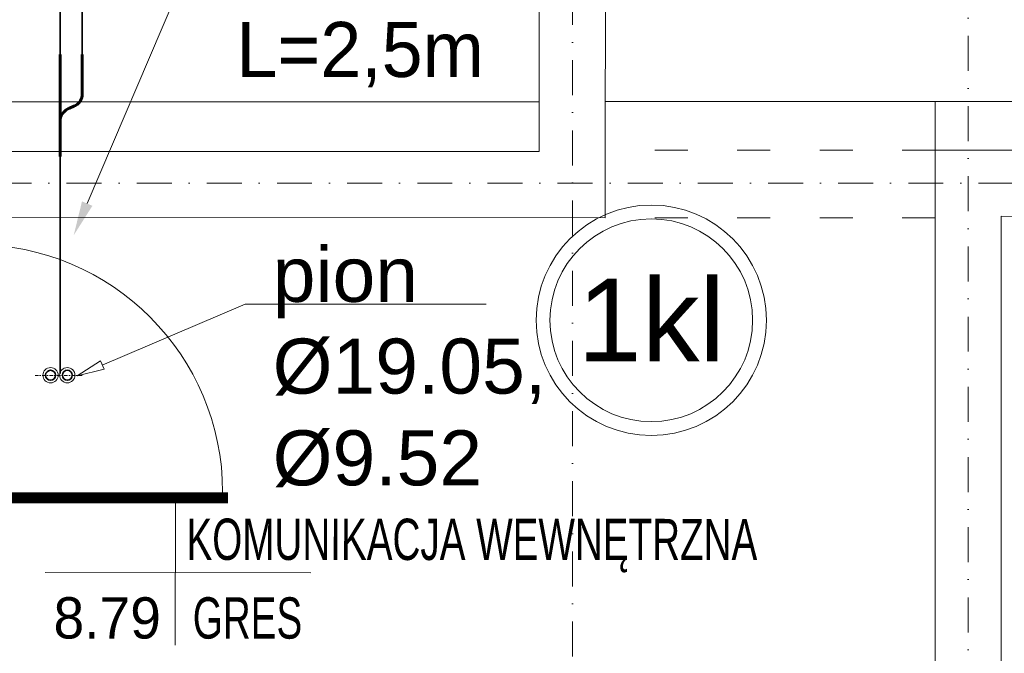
# Model space of a CAD drawing. Header units: centimetres. Extents: x -122 to 72759, y 3298 to 43172.
# Tile 73 of 243: x 36203 to 36561, y 11242 to 11472. Entities that reach past the tile are written whole.
import ezdxf
from ezdxf import colors
from ezdxf.entities.mleader import LeaderData, LeaderLine
from ezdxf.enums import TextEntityAlignment as Align
from ezdxf.math import Vec2, Vec3

# ---------------------------------------------------------------- set-up
doc = ezdxf.new("R2010")
doc.units = ezdxf.units.CM
doc.header["$MEASUREMENT"] = 0
doc.linetypes.add('ACAD_ISO03W100', pattern=[30, 12, -18])
doc.linetypes.add('DASHDOT', pattern=[25.4, 12.7, -6.35, 0, -6.35])
doc.layers.get('0').update_dxf_attribs({"lineweight": 5})
for name, color, linetype, lineweight in [('0-LINIA ŚREDNIA', 7, 'Continuous', 5), ('0-OSIE', 7, 'DASHDOT', 5), ('_ ściany konstrukcyjne', 7, 'Continuous', 5), ('A_drzwi', 252, 'Continuous', 5), ('IS_CO_OPIS_PION', 7, 'Continuous', 5), ('IS_HVAC_OPIS', 7, 'Continuous', 9), ('IS_osie', 1, 'DASHDOT', 5), ('KT-freon', 6, 'GAS_LINE', 35), ('meble', 7, 'Continuous', 5), ('METKI MIESZKAŃ', 7, 'Continuous', 5), ('ZZZ_Xref', 7, 'Continuous', 5)]:
    doc.layers.add(name, color=color, linetype=linetype, lineweight=lineweight)
doc.styles.add('Arial-sanit', font='arial.ttf')
doc.styles.add('IS_KS_wewn_opis', font='ARIALN.TTF', dxfattribs={"width": 0.8, "height": 18})
doc.styles.add('MBC_0250', font='txt', dxfattribs={"height": 250})
doc.styles.get("Standard").update_dxf_attribs({"font": 'ARIAL.TTF'})
doc.styles.add('tabelka', font='swz721lc.ttf')
doc.linetypes.add('GAS_LINE', pattern='A,0.5,-0.2,["GAS",Standard,S=0.1,R=0,X=-0.1,Y=-0.05],-0.25', length=0.95)

# ---------------------------------------------------------------- blocks, each defined once
blk = doc.blocks.new('G$CA1DC9C89')
blk.add_line((1889.96, 809.16), (1889.96, 826.88))
at = {"layer": '0-LINIA ŚREDNIA', "lineweight": 5}
blk.add_lwpolyline([(325.88, 544.32), (325.88, 225.53), (1938.96, 225.46), (1938.96, 249.46), (1913.96, 249.46), (1913.96, 785.16), (2491.1, 785.1), (2491.1, 596.1), (2825.26, 596.1), (2825.26, 628.14), (2825.26, 628.14), (2825.26, 785.1), (4105.09, 785.11)], dxfattribs=at)
at = {"layer": '0-OSIE', "lineweight": 5}
for points in [[(1901.96, 2227.68), (1901.96, -10.39)], [(1758.02, 892.87), (1758.02, -10.46)], [(-236.32, 797.15), (4272.15, 797.15)]]:
    blk.add_lwpolyline(points, dxfattribs=at)
at = {"layer": '_ ściany konstrukcyjne', "lineweight": 5}
blk.add_line((1769.99, 826.87), (2192.8, 826.89), dxfattribs=at)
for points in [[(325.88, 544.32), (325.88, 225.53), (1938.96, 225.46), (1938.96, 249.46), (1913.96, 249.46), (1913.96, 785.16), (2491.1, 785.1), (2491.1, 596.1), (2825.26, 596.1), (2825.26, 628.14), (2825.26, 628.14), (2825.26, 785.1), (4105.09, 785.11)], [(1745.97, 892.87), (1745.97, 808.68), (81.01, 808.68), (81.01, 1764.12), (1745.97, 1764.12), (1745.97, 1042.87)], [(350.12, 784.7), (925.86, 784.69), (925.86, 784.69), (1769.95, 784.64), (1770.04, 892.87)], [(1746, 826.73), (81.01, 826.73)], [(349.88, 544.32), (349.88, 249.53), (1889.96, 249.46), (1889.96, 809.16), (1952.01, 809.13)], [(349.88, 544.32), (349.88, 249.53), (1889.96, 249.46), (1889.96, 809.16), (1952.01, 809.14)], [(1906.7, 809.15), (1952.01, 809.15)]]:
    blk.add_lwpolyline(points, dxfattribs=at)
at = {"layer": 'A_drzwi', "lineweight": 5, "const_width": 4}
blk.add_lwpolyline([(1540.9, 682.87), (1632.9, 682.87)], dxfattribs=at)
at = {"layer": 'A_drzwi', "lineweight": 5, "ltscale": 0.2}
blk.add_arc((1540.9, 684.87), 90, 0, 90, dxfattribs=at)
at = {"layer": 'meble', "linetype": 'ACAD_ISO03W100', "lineweight": 5}
for points in [[(1889.96, 809.16), (1769.97, 809.16)], [(1889.96, 784.64), (1769.97, 784.64)]]:
    blk.add_lwpolyline(points, dxfattribs=at)
at = {"layer": 'METKI MIESZKAŃ', "lineweight": 5}
blk.add_line((1613.73, 682.07), (1613.7, 629.28), dxfattribs=at)
blk.add_lwpolyline([(1566.37, 655.7), (1662.98, 655.65)], dxfattribs=at)
at = {"layer": 'METKI MIESZKAŃ', "lineweight": 5, "ltscale": 0.5, "style": 'tabelka', "width": 0.7}
for s, p in [('KOMUNIKACJA WEWNĘTRZNA', (1617.76, 660.32)), ('GRES', (1620.04, 631.72))]:
    blk.add_text(s, height=15, rotation=359.9707, dxfattribs=at).set_placement(p)
at = {"layer": 'METKI MIESZKAŃ', "lineweight": 5, "ltscale": 0.5, "style": 'tabelka'}
blk.add_text('8.79', height=15, rotation=359.9707, dxfattribs=at).set_placement((1608.46, 631.73), align=Align.RIGHT)
blk = doc.blocks.new('p')
for radius in [41.87, 36.83, 36.83]:
    blk.add_circle((-41.87, 0), radius)
at = {"style": 'Arial-sanit', "flags": 12}
blk.add_attdef('P', text='', height=30, dxfattribs=at).set_placement((-41.87, 0.14), align=Align.MIDDLE_CENTER)
blk = doc.blocks.new('_ClosedBlank')
at = {"color": 0, "linetype": 'ByBlock', "lineweight": -2}
for p, q in [((-1, 0.167), (0, 0)), ((-1, 0.167), (-1, -0.167)), ((0, 0), (-1, -0.167))]:
    blk.add_line(p, q, dxfattribs=at)
blk = doc.blocks.new('trójnik')
at = {"layer": 'KT-freon', "linetype": 'Continuous', "lineweight": 60}
for p, q in [((-370.3, 80), (-220.6, 80)), ((-175.3, 34.7), (-183.1, 50.6)), ((0, 0), (-370.3, 0))]:
    blk.add_line(p, q, dxfattribs=at)
for centre, radius, start, end in [((-225.2, 35.4), 44.8, 19.7873, 84.108), ((-123.7, 53.9), 55.1, 200.4451, 258.3035)]:
    blk.add_arc(centre, radius, start, end, dxfattribs=at)
blk = doc.blocks.new('G$CC6FB8846')
at = {"layer": 'IS_osie', "ltscale": 0.1}
blk.add_line((-5.63, -0.08), (11.61, -0.07), dxfattribs=at)
at = {"layer": 'KT-freon', "lineweight": 5, "ltscale": 50}
for centre in [(0, 0), (6.09, 0.01)]:
    blk.add_circle(centre, 2.78, dxfattribs=at)
at = {"layer": 'KT-freon', "ltscale": 50}
for centre in [(0, 0), (6.09, 0.01)]:
    blk.add_circle(centre, 1.8, dxfattribs=at)

msp = doc.modelspace()

# ---------------------------------------------------------------- block references
at = {"layer": 'ZZZ_Xref'}
msp.add_blockref('G$CA1DC9C89', (34646.15529, 10615.38849), dxfattribs=at)

# ---------------------------------------------------------------- next in the draw order: linework, layer by layer
at = {"layer": 'KT-freon', "ltscale": 50}
for points in [[(36225.93554, 11457.23455), (36225.93554, 11884.31097, 0.414213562), (36215.93554, 11894.31097), (36117.7277, 11894.31097)], [(34973.58554, 11893.43302), (35007.63573, 11893.43302, -0.414213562), (35017.63573, 11883.43302), (35017.63573, 11494.46271, 0.414307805), (35027.63894, 11484.46271), (36207.95159, 11484.84248, -0.414307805), (36217.95481, 11474.84248), (36217.95481, 11343.41219)]]:
    msp.add_lwpolyline(points, format="xyb", dxfattribs=at)

# ---------------------------------------------------------------- next in the draw order: block references
msp.add_blockref('G$CC6FB8846', (36214.50353, 11342.78724))
at = {"layer": 'IS_CO_OPIS_PION'}
ref = msp.add_blockref('p', (36391.01546, 11362.76389), dxfattribs=dict(at, xscale=-1))
ref.add_attrib('P', '1kl', dxfattribs={"layer": '0', "height": 30, "style": 'Arial-sanit', "flags": 12}).set_placement((36432.88837, 11362.90393), align=Align.MIDDLE_CENTER)
at = {"layer": 'KT-freon', "lineweight": -3, "xscale": 0.09999999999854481, "yscale": 0.09999999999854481, "zscale": 0.09999999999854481, "rotation": 270}
msp.add_blockref('trójnik', (36217.95524, 11422.29542), dxfattribs=at)

# ---------------------------------------------------------------- next in the draw order: leaders
at = {"layer": 'IS_CO_OPIS_PION'}
ml = msp.add_multileader_mtext('Standard', dxfattribs=at)
ml.set_content('{\\W1;\\fArial|b0|i0|c238|p34;pion \\P\\C0;%%C19.05,\\P%%C9.52}', color=256, style='IS_KS_wewn_opis')
ml.set_leader_properties(color=256, linetype='ByLayer', lineweight=-1)
ml.set_arrow_properties(name='CLOSEDBLANK')
ml.build(insert=Vec2(0, 0))
ml.multileader.update_dxf_attribs({"text_left_attachment_type": 6, "text_right_attachment_type": 6, "arrow_head_size": 10})
ctx = ml.context
ctx.base_point, ctx.char_height, ctx.arrow_head_size, ctx.plane_origin = Vec3(36293.2646, 11368.64791), 20, 10, Vec3(36879.90904, 11408.26016)
ctx.left_attachment, ctx.right_attachment = 6, 6
notes = []
notes.append((ctx, [(0, (1, 1, 0), (36285.2646, 11368.64791), (1, 0), 8, [(0, [(36224.11875, 11342.57525)], 0, [])])]))
ctx.mtext.insert, ctx.mtext.width, ctx.mtext.flow_direction = Vec3(36295.2646, 11389.45282), 202.1908579, 5
at = {"layer": 'IS_HVAC_OPIS'}
ml = msp.add_multileader_mtext('Standard', dxfattribs=at)
ml.set_content('%%C19.05/,%%C9.52 \\PL=2,5m', color=256, style='MBC_0250')
ml.set_leader_properties(color=256, linetype='Continuous', lineweight=0)
ml.build(insert=Vec2(0, 0))
ml.multileader.update_dxf_attribs({"dogleg_length": 21.66695, "arrow_head_size": 12.5, "scale": 100})
ctx = ml.context
ctx.base_point, ctx.scale, ctx.char_height, ctx.arrow_head_size, ctx.landing_gap_size, ctx.plane_origin = Vec3(36274.57751, 11492.15685), 100, 20, 12.5, 7.5, Vec3(35604.76039, 10807.63168)
notes.append((ctx, [(0, (1, 1, 0), (36264.91056, 11492.15685), (1, 0), 9.66695, [(0, [(36222.92514, 11393.66527)], 0, [])])]))
ctx.mtext.insert, ctx.mtext.width, ctx.mtext.line_spacing_factor, ctx.mtext.flow_direction = Vec3(36282.07751, 11504.50337), 360.4336263, 1.00005, 5
for ctx, leaders in notes:
    for number, flags, end, landing, length, lines in leaders:
        leader = LeaderData()
        leader.index, (leader.has_last_leader_line, leader.has_dogleg_vector, leader.attachment_direction) = number, flags
        leader.last_leader_point, leader.dogleg_vector, leader.dogleg_length = Vec3(end), Vec3(landing), length
        for number, points, colour, breaks in lines:
            line = LeaderLine()
            line.index, line.vertices, line.color, line.breaks = number, Vec3.list(points), colors.encode_raw_color(colour), breaks
            leader.lines.append(line)
        ctx.leaders.append(leader)

doc.saveas('drawing.dxf')
